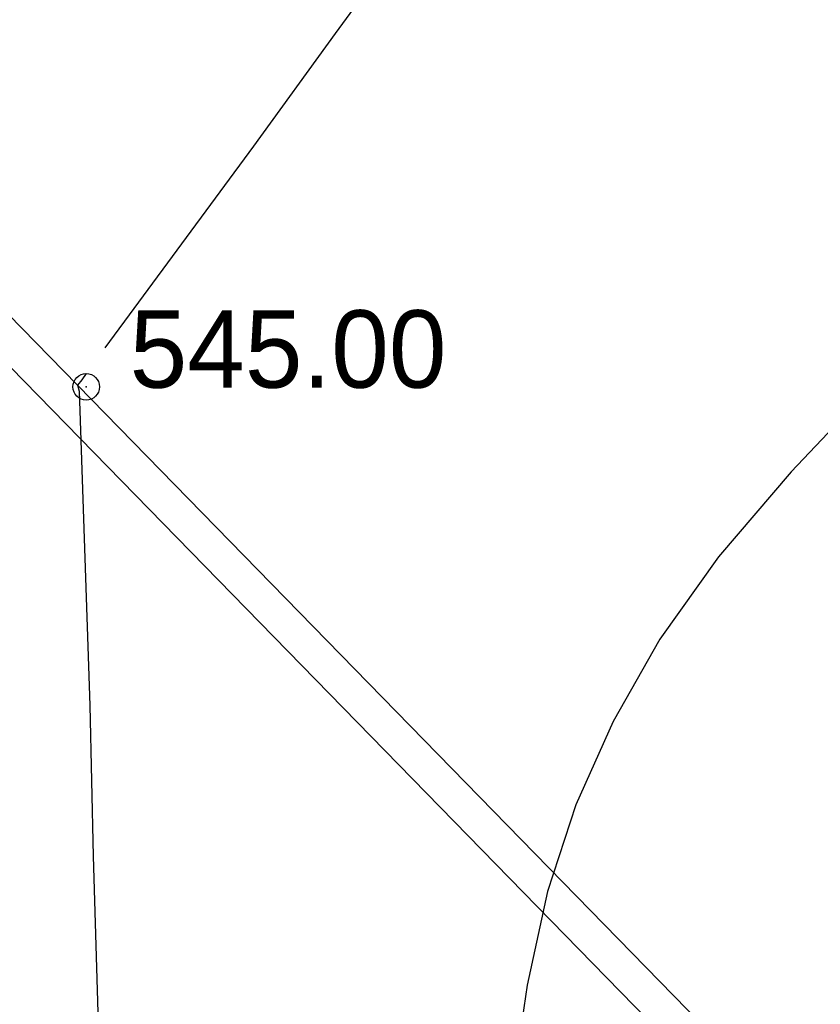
# Model space of a CAD drawing. Extents: x 10527 to 38813, y 13847 to 37526.
# Tile 126 of 256: x 35341 to 35350, y 36373 to 36384. Entities that reach past the tile are written whole.
import ezdxf

# ---------------------------------------------------------------- set-up
doc = ezdxf.new("R2010")
doc.units = 0
doc.header["$LTSCALE"] = 0.5
doc.header["$MEASUREMENT"] = 0
doc.header["$PDMODE"] = 32
doc.header["$PDSIZE"] = 0.3
doc.linetypes.add('CONTI', pattern=[0])
for name, color, linetype in [('(004) Точки рельефа', 7, 'Continuous'), ('(040) Ограда', 7, 'Continuous'), ('GORIZDEFAULT', 32, 'CONTI'), ('PI_TTDEFAULT', 5, 'CONTI')]:
    doc.layers.add(name, color=color, linetype=linetype)
doc.layers.add('.', color=7, linetype='Continuous', lineweight=15)
doc.styles.add('D-431', font='txt')
doc.styles.get("Standard").update_dxf_attribs({"font": 'times.ttf'})
doc.linetypes.add('ОГРАДА_ГЛИН', pattern='A,4,["|",Standard,S=0.8,R=0,X=0,Y=-0.8],0.5,["|",Standard,S=0.8,R=0,X=0,Y=-0.8],3.5', length=8)

# ---------------------------------------------------------------- blocks, each defined once
blk = doc.blocks.new('gergrgrre')
at = {"layer": '(040) Ограда', "linetype": 'ОГРАДА_ГЛИН', "flags": 128}
blk.add_lwpolyline([(360140.403, 4200540.738), (360188.33, 4200491.65), (360223.715, 4200455.409), (360264.851, 4200409.871)], dxfattribs=at)
at = {"layer": '(040) Ограда', "flags": 128}
blk.add_lwpolyline([(360140.116, 4200540.458), (360188.044, 4200491.371), (360223.423, 4200455.135), (360264.554, 4200409.603)], dxfattribs=at)
at = {"layer": 'GORIZDEFAULT', "color": 32}
for points in [[(360192.33, 4200497.11, 545), (360191.24, 4200495.62, 545), (360190.32, 4200494.35, 545), (360188.64, 4200492.07, 545)], [(360202.5, 4200495.89, 545.5), (360201.07, 4200494.87, 545.5), (360199.72, 4200493.81, 545.5), (360198.48, 4200492.74, 545.5), (360197.36, 4200491.69, 545.5), (360196.39, 4200490.67, 545.5), (360195.57, 4200489.71, 545.5), (360194.91, 4200488.78, 545.5), (360194.38, 4200487.85, 545.5), (360193.96, 4200486.91, 545.5), (360193.64, 4200485.93, 545.5), (360193.41, 4200484.87, 545.5), (360193.24, 4200483.72, 545.5), (360193.12, 4200482.45, 545.5), (360193.06, 4200481.08, 545.5), (360193.07, 4200479.63, 545.5), (360193.15, 4200478.12, 545.5), (360193.32, 4200476.58, 545.5), (360193.57, 4200475.03, 545.5), (360193.93, 4200473.49, 545.5)], [(360188.43, 4200491.78, 545), (360188.38, 4200491.71, 545), (360188.33, 4200491.65, 545), (360188.35, 4200491.58, 545), (360188.47, 4200488.03, 545), (360188.51, 4200486.33, 545), (360188.57, 4200484.31, 545), (360188.65, 4200482.08, 545), (360188.76, 4200479.73, 545), (360188.91, 4200477.38, 545), (360189.09, 4200475.13, 545), (360189.33, 4200473.08, 545), (360189.63, 4200471.31, 545), (360189.99, 4200469.81, 545), (360190.41, 4200468.5, 545), (360190.91, 4200467.35, 545), (360191.49, 4200466.3, 545), (360192.14, 4200465.3, 545), (360192.88, 4200464.3, 545), (360193.71, 4200463.25, 545), (360194.62, 4200462.16, 545), (360195.57, 4200461.05, 545), (360196.55, 4200459.93, 545)]]:
    blk.add_polyline3d(points, dxfattribs=at)
at = {"layer": 'PI_TTDEFAULT', "color": 5}
blk.add_point((360188.43, 4200491.63, 545), dxfattribs=at)
at = {"layer": '(004) Точки рельефа', "style": 'D-431'}
blk.add_text('545.00', height=0.875, dxfattribs=at).set_placement((360188.92, 4200491.62))

msp = doc.modelspace()

# ---------------------------------------------------------------- hatches: boundary and pattern name
at = {"layer": '.', "ltscale": 0.149071}
h = msp.add_hatch(color=256, dxfattribs=at)
h.dxf.hatch_style = 1
h.set_gradient(color1=(255, 255, 255), tint=1)
h.paths.add_polyline_path([(35043.297, 36082.013), (36343.297, 36082.013), (36343.297, 37217.013), (35043.297, 37217.013)])
h.paths.add_polyline_path([(35058.297, 37202.013), (36328.297, 37202.013), (36328.297, 36097.013), (35058.297, 36097.013)], flags=16)

# ---------------------------------------------------------------- block references
at = {"linetype": 'Continuous'}
msp.add_blockref('gergrgrre', (-324846.944, -4164111.878), dxfattribs=at)

doc.saveas('drawing.dxf')
